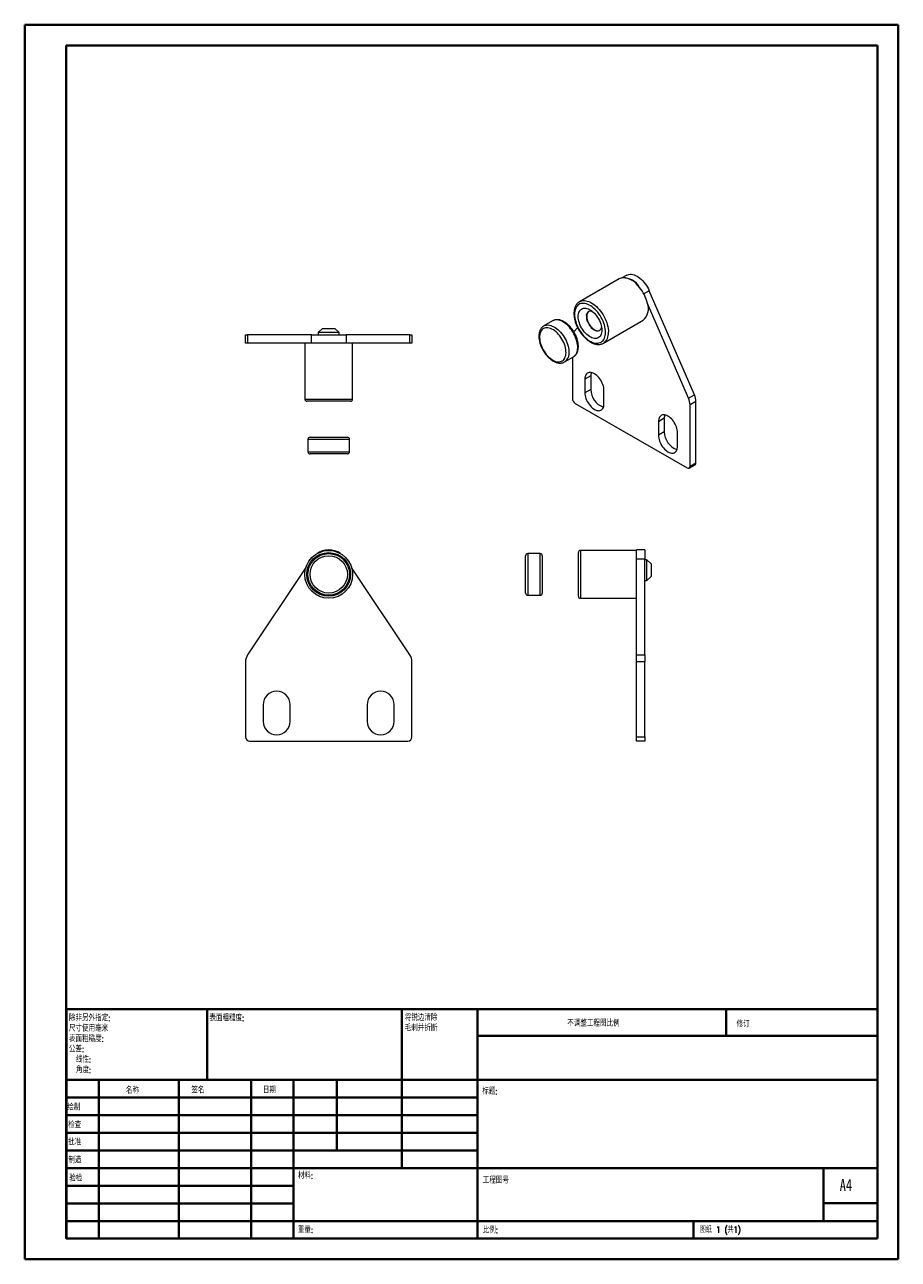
# Model space of a CAD drawing. Header units: millimetres. Extents: x 0 to 210, y 0 to 297.
import ezdxf

# ---------------------------------------------------------------- set-up
doc = ezdxf.new("R2010")
doc.units = ezdxf.units.MM
doc.styles.add('SLDTEXTSTYLE0', font='TXT', dxfattribs={"width": 0.75, "bigfont": 'bigfont'})
doc.styles.add('SLDTEXTSTYLE1', font='TXT', dxfattribs={"width": 0.75})
doc.styles.add('SLDTEXTSTYLE2', font='TXT', dxfattribs={"width": 0.694444, "bigfont": 'bigfont'})

# ---------------------------------------------------------------- blocks, each defined once
blk = doc.blocks.new('SW_NOTE_0')
at = {"color": 0, "linetype": 'Continuous', "lineweight": 0, "char_height": 1.5, "attachment_point": 1, "style": 'SLDTEXTSTYLE0'}
for s, insert in [('\\M+18FAB锐边\\M+190B4\\M+18F9C', (0, 1.93)), ('\\M+196D1\\M+18E68\\M+19BF3\\M+190DC\\M+19266', (0, -0.57))]:
    blk.add_mtext(s, dxfattribs=dict(at, insert=insert))
blk = doc.blocks.new('SW_NOTE_1')
at = {"color": 0, "linetype": 'Continuous', "lineweight": 0, "char_height": 1.5, "attachment_point": 1, "style": 'SLDTEXTSTYLE0'}
for s, insert in [('\\M+18F9C\\M+194F1另\\M+18A4F\\M+18E77\\M+192E8:', (0, 1.93)), ('\\M+18EDA\\M+190A1\\M+18E67\\M+19770\\M+19F7C\\M+195C4', (0, -0.57)), ('\\M+1955C\\M+196CA\\M+19165糙\\M+19378:', (0, -3.07)), ('\\M+18CF6\\M+18DB7:', (0, -5.57)), ('线\\M+190AB:', (1.69, -8.07)), ('\\M+18A70\\M+19378:', (1.69, -10.57))]:
    blk.add_mtext(s, dxfattribs=dict(at, insert=insert))

msp = doc.modelspace()

# ---------------------------------------------------------------- linework, layer by layer
at = {"color": 7, "linetype": 'Continuous', "lineweight": 40}
for p, q in [((0.08, 0.21), (0.08, 297.21)), ((0.08, 297.21), (210.08, 297.21)), ((210.08, 0.21), (210.08, 297.21)), ((210.08, 292.21), (210.08, 297.21)), ((10.08, 292.21), (205.08, 292.21)), ((10.08, 5.21), (10.08, 292.21)), ((205.08, 5.21), (205.08, 292.21)), ((10.11, 60.37), (205.08, 60.37)), ((10.11, 60.37), (10.11, 5.12)), ((43.91, 43.37), (43.91, 60.37)), ((90.71, 60.37), (90.71, 22.12)), ((108.91, 60.37), (108.91, 5.12)), ((168.68, 54.09), (168.68, 60.46)), ((205.08, 54), (108.91, 54)), ((205.08, 43.37), (10.11, 43.37)), ((17.91, 43.37), (17.91, 5.12)), ((37.1, 43.37), (37.1, 5.12)), ((54.51, 43.37), (54.51, 5.12)), ((64.71, 5.12), (64.71, 43.37)), ((75.11, 26.37), (75.11, 43.37)), ((108.91, 39.12), (10.11, 39.12)), ((108.91, 34.87), (10.11, 34.87)), ((108.91, 30.62), (10.11, 30.62)), ((108.91, 26.37), (10.11, 26.37)), ((64.71, 22.12), (10.11, 22.12)), ((64.71, 22.12), (205.08, 22.12)), ((192.08, 9.46), (192.08, 22.21)), ((64.71, 17.87), (10.11, 17.87)), ((64.71, 13.62), (10.11, 13.62)), ((205.08, 13.71), (192.08, 13.71)), ((10.11, 9.37), (205.08, 9.37)), ((160.88, 5.21), (160.88, 9.46)), ((10.08, 5.21), (205.08, 5.21)), ((205.08, 5.21), (180.99, 5.21)), ((0.08, 0.21), (210.08, 0.21))]:
    msp.add_line(p, q, dxfattribs=at)
at = {"color": 7, "linetype": 'Continuous', "lineweight": 15}
for p, q in [((143, 236.08), (133.45, 230.57)), ((144.79, 236.96), (143.66, 236.31)), ((161.07, 208.16), (150.23, 233.2)), ((159.66, 207.34), (149.77, 230.17)), ((126.99, 225.97), (124.87, 224.75)), ((139.2, 220.61), (148.75, 226.12)), ((71.66, 224.13), (70.66, 223.13)), ((70.66, 223.13), (70.66, 222.63)), ((75.66, 223.13), (70.66, 223.13)), ((71.66, 224.13), (74.66, 224.13)), ((75.66, 223.13), (74.66, 224.13)), ((75.66, 222.63), (75.66, 223.13)), ((133, 224.32), (132.11, 223.29)), ((53.16, 222.63), (53.66, 222.63)), ((53.16, 220.63), (53.16, 222.63)), ((53.66, 220.63), (53.16, 220.63)), ((69, 222.63), (53.66, 222.63)), ((53.66, 222.63), (53.66, 220.63)), ((67.64, 220.63), (53.66, 220.63)), ((67.41, 220.63), (67.41, 207.13)), ((70.33, 220.63), (67.64, 220.63)), ((69, 220.63), (69, 222.63)), ((69, 222.63), (77.32, 222.63)), ((75.98, 220.63), (70.33, 220.63)), ((78.67, 220.63), (75.98, 220.63)), ((77.32, 222.63), (77.32, 220.63)), ((92.65, 222.63), (77.32, 222.63)), ((92.65, 220.63), (78.67, 220.63)), ((78.91, 207.13), (78.91, 220.63)), ((92.65, 222.63), (93.16, 222.63)), ((92.65, 220.63), (92.65, 222.63)), ((93.16, 220.63), (92.65, 220.63)), ((93.16, 222.63), (93.16, 220.63)), ((139.2, 220.61), (139.19, 220.6)), ((129.87, 216.09), (131.99, 217.31)), ((131.73, 217.16), (131.73, 207.33)), ((129.87, 216.09), (129.85, 216.08)), ((136.15, 212.74), (134.74, 211.92)), ((134.74, 211.92), (134.74, 208.65)), ((136.15, 212.74), (136.15, 209.47)), ((136.15, 209.47), (134.74, 208.65)), ((139.33, 206), (139.33, 209.27)), ((159.66, 207.34), (161.07, 208.16)), ((78.41, 206.63), (67.91, 206.63)), ((132.44, 206.11), (159.31, 190.6)), ((161.43, 206.59), (160.01, 205.78)), ((160.01, 191), (160.01, 205.78)), ((161.43, 191.82), (161.43, 206.59)), ((153.83, 202.53), (152.41, 201.71)), ((153.83, 202.53), (153.83, 199.26)), ((152.41, 201.71), (152.41, 198.45)), ((153.83, 199.26), (152.41, 198.45)), ((157.01, 195.79), (157.01, 199.06)), ((68.16, 197.46), (68.16, 194.46)), ((68.66, 197.96), (77.66, 197.96)), ((78.16, 194.46), (78.16, 197.46)), ((77.66, 193.96), (68.66, 193.96)), ((159.81, 190.55), (161.22, 191.36)), ((160.01, 191), (161.43, 191.82)), ((120.5, 163.54), (120.5, 169.48)), ((124, 169.98), (121, 169.98)), ((124.5, 169.48), (124.5, 163.54)), ((133.17, 164.98), (133.17, 170.23)), ((147.17, 170.73), (133.67, 170.73)), ((149.17, 170.86), (147.17, 170.86)), ((147.17, 169.99), (147.17, 170.86)), ((147.17, 166.6), (147.17, 169.99)), ((149.17, 170.86), (149.17, 168.64)), ((67.64, 166.6), (53.66, 145.63)), ((92.65, 145.63), (78.67, 166.6)), ((149.17, 168.64), (147.17, 168.64)), ((147.17, 145.63), (147.17, 166.6)), ((149.17, 145.63), (149.17, 168.64)), ((149.67, 168.48), (149.17, 168.48)), ((150.67, 167.48), (149.67, 168.48)), ((149.67, 163.48), (149.67, 168.48)), ((150.67, 167.48), (150.67, 164.48)), ((120.5, 160.48), (120.5, 163.54)), ((124.5, 163.54), (124.5, 160.48)), ((133.17, 159.73), (133.17, 164.98)), ((149.17, 163.48), (149.67, 163.48)), ((149.67, 163.48), (150.67, 164.48)), ((121, 159.98), (124, 159.98)), ((133.67, 159.23), (147.17, 159.23)), ((147.17, 145.63), (149.17, 145.63)), ((147.17, 143.97), (147.17, 145.63)), ((149.17, 145.63), (149.17, 143.97)), ((53.16, 143.97), (53.16, 125.88)), ((93.16, 125.88), (93.16, 143.97)), ((149.17, 143.97), (147.17, 143.97)), ((147.17, 125.88), (147.17, 143.97)), ((149.17, 125.88), (149.17, 143.97)), ((57.41, 133.62), (57.41, 129.62)), ((63.91, 129.62), (63.91, 133.62)), ((82.41, 133.62), (82.41, 129.62)), ((88.91, 129.62), (88.91, 133.62)), ((54.16, 124.88), (92.16, 124.88)), ((147.17, 125.88), (149.17, 125.88)), ((147.17, 124.88), (147.17, 125.88)), ((149.17, 124.88), (147.17, 124.88)), ((149.17, 125.88), (149.17, 124.88))]:
    msp.add_line(p, q, dxfattribs=at)
at = {"color": 8, "linetype": 'Continuous', "lineweight": 15}
for p, q in [((150.23, 233.2), (148.92, 232.45)), ((67.41, 207.13), (78.91, 207.13)), ((78.16, 197.46), (68.16, 197.46)), ((68.16, 194.46), (78.16, 194.46)), ((121, 169.98), (121, 163.37)), ((124, 163.37), (124, 169.98)), ((133.67, 170.73), (133.67, 164.98)), ((121, 163.37), (121, 159.98)), ((124, 159.98), (124, 163.37)), ((133.67, 164.98), (133.67, 159.23))]:
    msp.add_line(p, q, dxfattribs=at)
at = {"color": 7, "linetype": 'Continuous', "lineweight": 15, "flags": 128}
for points in [[(144.79, 236.96), (145.04, 237.08), (145.32, 237.16), (145.62, 237.2), (145.93, 237.19), (146.26, 237.13), (146.6, 237.04), (146.94, 236.9), (147.29, 236.72), (147.63, 236.5), (147.98, 236.24), (148.31, 235.95), (148.64, 235.62), (148.95, 235.27), (149.25, 234.89), (149.53, 234.49), (149.79, 234.07), (150.02, 233.64), (150.23, 233.2)], [(139.69, 223.24), (139.67, 223.66), (139.62, 224.09), (139.53, 224.53), (139.42, 224.99), (139.27, 225.44), (139.1, 225.9), (138.89, 226.35), (138.66, 226.79), (138.4, 227.22), (138.13, 227.63), (137.83, 228.02), (137.51, 228.39), (137.19, 228.73), (136.85, 229.04), (136.5, 229.32), (136.15, 229.56), (135.8, 229.77), (135.44, 229.93), (135.1, 230.05), (134.76, 230.13), (134.43, 230.17), (134.12, 230.17), (133.82, 230.12), (133.54, 230.03), (133.29, 229.89), (133.05, 229.72), (132.85, 229.5), (132.67, 229.25), (132.53, 228.97), (132.41, 228.65), (132.33, 228.3), (132.28, 227.92), (132.26, 227.53), (132.28, 227.11), (132.33, 226.68), (132.41, 226.23), (132.53, 225.78), (132.67, 225.32), (132.85, 224.87), (133.05, 224.42), (133.29, 223.98), (133.54, 223.55), (133.82, 223.13), (134.12, 222.74), (134.43, 222.37), (134.76, 222.03), (135.1, 221.72), (135.44, 221.44), (135.8, 221.2), (136.15, 221), (136.5, 220.83), (136.85, 220.71), (137.19, 220.63), (137.51, 220.59), (137.83, 220.6), (138.13, 220.65), (138.4, 220.74), (138.66, 220.87), (138.89, 221.05), (139.1, 221.26), (139.27, 221.51), (139.42, 221.8), (139.53, 222.12), (139.62, 222.47), (139.67, 222.84), (139.69, 223.24)], [(138.8, 223.75), (138.78, 223.41), (138.74, 223.09), (138.65, 222.79), (138.54, 222.53), (138.4, 222.3), (138.22, 222.11), (138.03, 221.95), (137.8, 221.84), (137.56, 221.76), (137.3, 221.73), (137.02, 221.74), (136.73, 221.8), (136.43, 221.9), (136.13, 222.03), (135.82, 222.21), (135.52, 222.42), (135.22, 222.67), (134.93, 222.95), (134.65, 223.26), (134.39, 223.6), (134.14, 223.95), (133.92, 224.32), (133.72, 224.71), (133.55, 225.1), (133.41, 225.49), (133.29, 225.89), (133.21, 226.27), (133.16, 226.65), (133.14, 227.02), (133.16, 227.36), (133.21, 227.68), (133.29, 227.97), (133.41, 228.24), (133.55, 228.47), (133.72, 228.66), (133.92, 228.81), (134.14, 228.93), (134.39, 229), (134.65, 229.03), (134.93, 229.02), (135.22, 228.97), (135.52, 228.87), (135.82, 228.73), (136.13, 228.56), (136.43, 228.34), (136.73, 228.09), (137.02, 227.81), (137.3, 227.5), (137.56, 227.17), (137.8, 226.81), (138.03, 226.44), (138.22, 226.06), (138.4, 225.67), (138.54, 225.27), (138.65, 224.88), (138.74, 224.49), (138.78, 224.11), (138.8, 223.75)], [(135.1, 227.02), (135.11, 226.72), (135.16, 226.41), (135.24, 226.09), (135.35, 225.78), (135.49, 225.46), (135.66, 225.15), (135.85, 224.86), (136.06, 224.58), (136.28, 224.33), (136.52, 224.11), (136.76, 223.92), (137.01, 223.77), (137.26, 223.66), (137.5, 223.58), (137.73, 223.55), (137.95, 223.57), (138.14, 223.62), (138.32, 223.72), (138.48, 223.85), (138.6, 224.03), (138.7, 224.23), (138.75, 224.4)], [(135.6, 228.19), (135.5, 228.1), (135.37, 227.92), (135.28, 227.71), (135.21, 227.48), (135.18, 227.21), (135.18, 226.92), (135.21, 226.62), (135.28, 226.3), (135.37, 225.98), (135.5, 225.66), (135.65, 225.35), (135.83, 225.05), (136.03, 224.76), (136.25, 224.5), (136.48, 224.26), (136.72, 224.05), (136.97, 223.88), (137.22, 223.75), (137.46, 223.66), (137.7, 223.6), (137.93, 223.59), (138.14, 223.63), (138.22, 223.65)], [(130.03, 217.29), (130.12, 217.6), (130.18, 217.95), (130.2, 218.31), (130.19, 218.69), (130.14, 219.09), (130.07, 219.51), (129.96, 219.93), (129.81, 220.35), (129.64, 220.77), (129.45, 221.19), (129.22, 221.59), (128.97, 221.98), (128.7, 222.35), (128.42, 222.7), (128.12, 223.03), (127.8, 223.32), (127.48, 223.58), (127.16, 223.8), (126.83, 223.99), (126.5, 224.14), (126.18, 224.24), (125.87, 224.3), (125.57, 224.32), (125.29, 224.3), (125.02, 224.23), (124.78, 224.12), (124.56, 223.96), (124.36, 223.77), (124.2, 223.54), (124.06, 223.28), (123.96, 222.98), (123.88, 222.65), (123.84, 222.3), (123.84, 221.93), (123.87, 221.53), (123.93, 221.13), (124.02, 220.71), (124.15, 220.29), (124.3, 219.86), (124.49, 219.45), (124.7, 219.03), (124.94, 218.64), (125.19, 218.25), (125.47, 217.89), (125.77, 217.56), (126.07, 217.25), (126.39, 216.97), (126.71, 216.73), (127.04, 216.52), (127.37, 216.36), (127.69, 216.23), (128.01, 216.15), (128.31, 216.11), (128.61, 216.11), (128.88, 216.16), (129.14, 216.25), (129.37, 216.38), (129.58, 216.55), (129.76, 216.76), (129.91, 217.01), (130.03, 217.29)], [(139.33, 209.27), (139.31, 209.6), (139.26, 209.94), (139.18, 210.29), (139.07, 210.65), (138.92, 211.01), (138.75, 211.36), (138.56, 211.7), (138.34, 212.02), (138.1, 212.33), (137.85, 212.6), (137.58, 212.85), (137.31, 213.07), (137.03, 213.25), (136.76, 213.39), (136.48, 213.49), (136.22, 213.54), (135.97, 213.56), (135.73, 213.53), (135.51, 213.46), (135.31, 213.35), (135.14, 213.19), (135, 213), (134.88, 212.77), (134.8, 212.52), (134.75, 212.23), (134.74, 211.92)], [(134.74, 208.65), (134.75, 208.32), (134.8, 207.98), (134.88, 207.63), (135, 207.27), (135.14, 206.91), (135.31, 206.56), (135.51, 206.22), (135.73, 205.9), (135.97, 205.59), (136.22, 205.32), (136.48, 205.07), (136.76, 204.85), (137.03, 204.67), (137.31, 204.53), (137.58, 204.43), (137.85, 204.38), (138.1, 204.36), (138.34, 204.39), (138.56, 204.46), (138.75, 204.57), (138.92, 204.73), (139.07, 204.92), (139.18, 205.15), (139.26, 205.4), (139.31, 205.69), (139.33, 206)], [(157.01, 199.06), (156.99, 199.39), (156.94, 199.73), (156.86, 200.09), (156.75, 200.45), (156.6, 200.8), (156.43, 201.15), (156.24, 201.49), (156.02, 201.82), (155.78, 202.12), (155.53, 202.4), (155.26, 202.65), (154.99, 202.86), (154.71, 203.04), (154.43, 203.18), (154.16, 203.28), (153.9, 203.34), (153.64, 203.35), (153.41, 203.33), (153.19, 203.25), (152.99, 203.14), (152.82, 202.99), (152.68, 202.8), (152.56, 202.57), (152.48, 202.31), (152.43, 202.02), (152.41, 201.71)], [(152.41, 198.45), (152.43, 198.12), (152.48, 197.77), (152.56, 197.42), (152.68, 197.06), (152.82, 196.71), (152.99, 196.35), (153.19, 196.02), (153.41, 195.69), (153.64, 195.39), (153.9, 195.11), (154.16, 194.86), (154.43, 194.65), (154.71, 194.47), (154.99, 194.33), (155.26, 194.23), (155.53, 194.17), (155.78, 194.16), (156.02, 194.18), (156.24, 194.26), (156.43, 194.37), (156.6, 194.52), (156.75, 194.71), (156.86, 194.94), (156.94, 195.2), (156.99, 195.48), (157.01, 195.79)]]:
    msp.add_lwpolyline(points, dxfattribs=at)
at = {"color": 8, "linetype": 'Continuous', "lineweight": 15, "flags": 128}
for points in [[(133.46, 230.57), (133.69, 230.68), (133.98, 230.78), (134.29, 230.83), (134.62, 230.83), (134.96, 230.8), (135.32, 230.72), (135.68, 230.59), (136.05, 230.43), (136.42, 230.23), (136.79, 229.98), (137.15, 229.71), (137.51, 229.39), (137.86, 229.05), (138.2, 228.68), (138.52, 228.28), (138.82, 227.86), (139.1, 227.42), (139.36, 226.96), (139.59, 226.49), (139.8, 226.02), (139.98, 225.54), (140.13, 225.07), (140.24, 224.59), (140.32, 224.13), (140.38, 223.68), (140.39, 223.24)], [(132.84, 218.4), (132.93, 218.72), (133, 219.07), (133.03, 219.45), (133.02, 219.85), (132.98, 220.26), (132.92, 220.69), (132.81, 221.12), (132.68, 221.56), (132.52, 222), (132.33, 222.44), (132.11, 222.87), (131.87, 223.29), (131.61, 223.69), (131.32, 224.08), (131.02, 224.44), (130.71, 224.77), (130.38, 225.08), (130.05, 225.35), (129.71, 225.59), (129.37, 225.79), (129.03, 225.96), (128.69, 226.08), (128.36, 226.16), (128.04, 226.2), (127.74, 226.2), (127.45, 226.15), (127.18, 226.07), (126.99, 225.97)], [(124.87, 224.74), (125.06, 224.84), (125.33, 224.93), (125.62, 224.97), (125.92, 224.98), (126.24, 224.94), (126.57, 224.86), (126.91, 224.73), (127.25, 224.57), (127.59, 224.37), (127.93, 224.13), (128.26, 223.85), (128.59, 223.55), (128.9, 223.21), (129.2, 222.85), (129.49, 222.47), (129.75, 222.06), (129.99, 221.65), (130.21, 221.22), (130.4, 220.78), (130.56, 220.34), (130.69, 219.9), (130.79, 219.46), (130.86, 219.04), (130.9, 218.62), (130.9, 218.23), (130.87, 217.85), (130.81, 217.5), (130.72, 217.17)]]:
    msp.add_lwpolyline(points, dxfattribs=at)
at = {"color": 7, "linetype": 'Continuous', "lineweight": 15}
for radius in [5.75, 5.25, 5, 4.5]:
    msp.add_circle((73.16, 164.98), radius, dxfattribs=at)
for centre, radius, start, end in [((144.01, 234.31), 2.04, 93.7166, 119.6663), ((143.57, 231.2), 5.14, 33.3448, 86.6606), ((143.93, 231.82), 4.52, 29.3101, 90.6953), ((140.47, 227.99), 9.55, 13.1949, 39.2438), ((146.4, 228.87), 3.61, 310.4351, 21.151), ((136.19, 227.22), 1.11, 72.9396, 190.3875), ((138.47, 212.77), 2.32, 160.853, 180.9537), ((140.74, 209.53), 4.59, 180.7116, 250.4457), ((157.41, 206.5), 4.02, 1.3195, 24.3386), ((67.91, 207.13), 0.5, 180, 270), ((78.41, 207.13), 0.5, 270, 0), ((133.27, 207.4), 1.54, 182.6055, 237.3945), ((155.99, 205.68), 4.02, 1.3195, 24.3386), ((156.15, 202.57), 2.32, 160.853, 180.9537), ((158.42, 199.32), 4.59, 180.7116, 250.4457), ((68.66, 197.46), 0.5, 90, 180), ((77.66, 197.46), 0.5, 0, 90), ((68.66, 194.46), 0.5, 180, 270), ((77.66, 194.46), 0.5, 270, 0), ((159.58, 190.93), 0.437, 230.7967, 9.214), ((160.95, 191.76), 0.48, 304.0564, 7.2558), ((73.16, 165.86), 5, 55.5762, 124.4238), ((121, 169.48), 0.5, 90, 180), ((124, 169.48), 0.5, 0, 90), ((133.67, 170.23), 0.5, 90, 180), ((121, 160.48), 0.5, 180, 270), ((124, 160.48), 0.5, 270, 0), ((133.67, 159.73), 0.5, 180, 270), ((56.16, 143.97), 3, 146.3099, 180), ((90.16, 143.97), 3, 0, 33.6901), ((60.66, 133.62), 3.25, 0, 180), ((85.66, 133.62), 3.25, 0, 180), ((60.66, 129.62), 3.25, 180, 0), ((85.66, 129.62), 3.25, 180, 0), ((54.16, 125.88), 1, 180, 270), ((92.16, 125.88), 1, 270, 0)]:
    msp.add_arc(centre, radius, start, end, dxfattribs=at)
at = {"color": 8, "linetype": 'Continuous', "lineweight": 15}
for centre, radius, start, end in [((137.55, 222.94), 2.86, 305.2774, 6.0348), ((128.85, 217.76), 1.96, 301.3679, 342.6239), ((130.96, 219), 1.98, 301.616, 342.3758)]:
    msp.add_arc(centre, radius, start, end, dxfattribs=at)
at = {"color": 7, "linetype": 'Continuous', "lineweight": 15}
for points, knots in [([(133.47, 230.57), (133.41, 230.54), (133.27, 230.46), (133.07, 230.29), (132.85, 230.07), (132.66, 229.82), (132.49, 229.53), (132.35, 229.22), (132.25, 228.88), (132.17, 228.51), (132.12, 228.12), (132.11, 227.71), (132.13, 227.29), (132.17, 226.85), (132.25, 226.41), (132.36, 225.96), (132.5, 225.51), (132.66, 225.06), (132.86, 224.61), (133.07, 224.17), (133.31, 223.74), (133.57, 223.33), (133.85, 222.93), (134.14, 222.55), (134.46, 222.19), (134.78, 221.85), (135.12, 221.54), (135.47, 221.26), (135.83, 221.01), (136.19, 220.8), (136.55, 220.62), (136.92, 220.47), (137.28, 220.37), (137.64, 220.31), (137.99, 220.29), (138.32, 220.31), (138.64, 220.37), (138.93, 220.46), (139.1, 220.56), (139.19, 220.6)], [0, 0, 0, 0, 0.015046, 0.040824, 0.066634, 0.09265, 0.119004, 0.145761, 0.172914, 0.2004, 0.228122, 0.255983, 0.283904, 0.311821, 0.339706, 0.36755, 0.39535, 0.423113, 0.450846, 0.478558, 0.50626, 0.533963, 0.561675, 0.589406, 0.617168, 0.644972, 0.672827, 0.700743, 0.728724, 0.756769, 0.784863, 0.812965, 0.841003, 0.868879, 0.896476, 0.923685, 0.950445, 0.97677, 1, 1, 1, 1]), ([(132.98, 218.55), (133, 218.61), (133.05, 218.78), (133.12, 219.07), (133.16, 219.44), (133.18, 219.82), (133.16, 220.21), (133.11, 220.62), (133.03, 221.04), (132.93, 221.46), (132.79, 221.88), (132.63, 222.3), (132.44, 222.71), (132.22, 223.12), (131.99, 223.51), (131.73, 223.89), (131.46, 224.24), (131.17, 224.58), (130.86, 224.9), (130.54, 225.18), (130.22, 225.44), (129.88, 225.67), (129.54, 225.86), (129.2, 226.02), (128.86, 226.14), (128.52, 226.22), (128.18, 226.25), (127.86, 226.25), (127.56, 226.2), (127.27, 226.11), (127.08, 226.03), (126.99, 225.97), (126.98, 225.96)], [0, 0, 0, 0, 0.019148, 0.0538, 0.088691, 0.123832, 0.159085, 0.19434, 0.229548, 0.264693, 0.299774, 0.3348, 0.369787, 0.40475, 0.439707, 0.474676, 0.509671, 0.544711, 0.579815, 0.615, 0.65028, 0.685665, 0.721146, 0.756696, 0.792219, 0.827578, 0.862594, 0.89708, 0.930908, 0.964068, 0.996687, 1, 1, 1, 1]), ([(124.87, 224.74), (124.79, 224.69), (124.63, 224.6), (124.42, 224.4), (124.23, 224.18), (124.07, 223.92), (123.93, 223.63), (123.82, 223.32), (123.74, 222.98), (123.7, 222.62), (123.68, 222.24), (123.7, 221.84), (123.75, 221.43), (123.83, 221.01), (123.94, 220.59), (124.08, 220.17), (124.24, 219.75), (124.43, 219.34), (124.64, 218.94), (124.88, 218.54), (125.14, 218.17), (125.41, 217.81), (125.7, 217.47), (126.01, 217.16), (126.32, 216.87), (126.65, 216.61), (126.98, 216.38), (127.32, 216.19), (127.67, 216.04), (128.01, 215.92), (128.35, 215.84), (128.68, 215.8), (129, 215.81), (129.31, 215.86), (129.6, 215.94), (129.77, 216.03), (129.85, 216.08)], [0, 0, 0, 0, 0.025409, 0.052947, 0.080619, 0.108634, 0.137126, 0.166134, 0.195603, 0.225418, 0.255442, 0.285561, 0.315681, 0.345761, 0.375786, 0.405757, 0.435682, 0.465573, 0.495443, 0.52531, 0.555186, 0.585084, 0.615021, 0.645013, 0.675075, 0.705219, 0.735451, 0.765765, 0.796138, 0.826486, 0.856693, 0.886604, 0.91606, 0.944954, 0.973277, 1, 1, 1, 1]), ([(131.99, 217.31), (132.07, 217.36), (132.23, 217.46), (132.44, 217.66), (132.64, 217.88), (132.8, 218.14), (132.91, 218.37), (132.96, 218.51), (132.98, 218.55)], [0, 0, 0, 0, 0.178948, 0.362067, 0.546105, 0.732438, 0.921951, 1, 1, 1, 1])]:
    msp.add_open_spline(points, degree=3, knots=knots, dxfattribs=at)

# ---------------------------------------------------------------- block references
at = {"color": 7, "linetype": 'Continuous', "lineweight": 0}
for name, p in [('SW_NOTE_1', (10.7, 57.11)), ('SW_NOTE_0', (91.42, 57.19))]:
    msp.add_blockref(name, p, dxfattribs=at)

# ---------------------------------------------------------------- texts
at = {"color": 7, "linetype": 'Continuous', "lineweight": 0, "attachment_point": 1}
for s, insert, char_height, style in [('\\M+1955C\\M+196CA\\M+19165糙\\M+19378:', (44.48, 59.04), 1.5, 'SLDTEXTSTYLE0'), ('\\M+19573调\\M+190AE\\M+18D48\\M+192F6图\\M+194E4\\M+197E1', (130.49, 57.75), 1.5, 'SLDTEXTSTYLE0'), ('\\M+18F43订', (171.21, 57.55), 1.5, 'SLDTEXTSTYLE0'), ('\\M+196BC\\M+18FCC', (24.43, 41.62), 1.5, 'SLDTEXTSTYLE0'), ('签\\M+196BC', (40.14, 41.68), 1.5, 'SLDTEXTSTYLE0'), ('\\M+193FA\\M+18AFA', (57.33, 41.7), 1.5, 'SLDTEXTSTYLE0'), ('标题:', (110.07, 41.4), 1.5, 'SLDTEXTSTYLE0'), ('绘\\M+190A7', (10.32, 37.55), 1.5, 'SLDTEXTSTYLE0'), ('检查', (10.52, 33.28), 1.5, 'SLDTEXTSTYLE0'), ('\\M+194E1\\M+18F79', (10.51, 29.19), 1.5, 'SLDTEXTSTYLE0'), ('\\M+190A7\\M+191A2', (10.57, 24.85), 1.5, 'SLDTEXTSTYLE0'), ('\\M+18DDE\\M+197BF:', (65.76, 21.11), 1.5, 'SLDTEXTSTYLE0'), ('验检', (10.78, 20.47), 1.5, 'SLDTEXTSTYLE0'), ('\\M+18D48\\M+192F6图\\M+18D86', (110.18, 19.99), 1.5, 'SLDTEXTSTYLE0'), ('A4', (196, 19.52), 2.91, 'SLDTEXTSTYLE1'), ('\\M+18F64\\M+197CA:', (65.73, 8.07), 1.4986, 'SLDTEXTSTYLE0'), ('\\M+194E4\\M+197E1:', (110.18, 8.02), 1.5, 'SLDTEXTSTYLE0'), ('图纸 1 (\\M+18BA41)', (162.36, 8.11), 1.5, 'SLDTEXTSTYLE2')]:
    msp.add_mtext(s, dxfattribs=dict(at, insert=insert, char_height=char_height, style=style))

doc.saveas('drawing.dxf')
